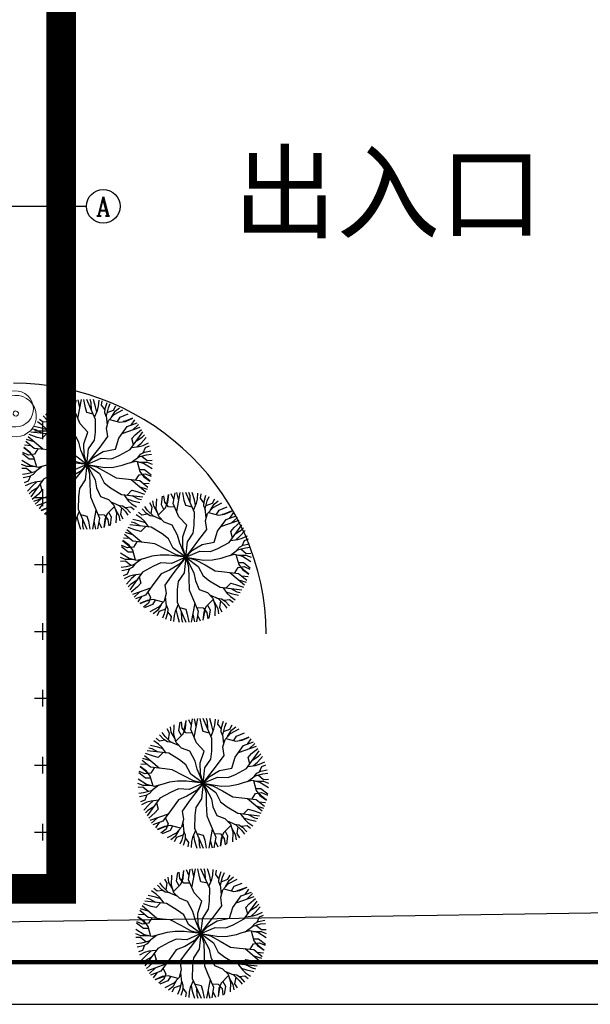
# Model space of a CAD drawing. Extents: x 499156 to 998412, y 3804642 to 7609653.
# Tile 5 of 74: x 499268 to 499295, y 3804753 to 3804800. Entities that reach past the tile are written whole.
import ezdxf
from ezdxf.enums import TextEntityAlignment as Align

# ---------------------------------------------------------------- set-up
doc = ezdxf.new("R2010")
doc.units = 0
doc.linetypes.add('DASH', pattern=[0.35, 0.25, -0.1])
doc.layers.get('0').update_dxf_attribs({"linetype": 'CONTINUOUS'})
for name, color, linetype in [('3', 3, 'CONTINUOUS'), ('AXIS', 3, 'CONTINUOUS'), ('AXIS_TEXT', 7, 'CONTINUOUS'), ('daoluzhongxian', 8, 'CONTINUOUS'), ('DOTE', 1, 'CONTINUOUS'), ('DX', 251, 'CONTINUOUS'), ('PUB_TITLE', 4, 'CONTINUOUS'), ('WALL', 2, 'CONTINUOUS'), ('用地红线', 1, 'CONTINUOUS'), ('绿地', 84, 'CONTINUOUS'), ('道路1', 4, 'CONTINUOUS')]:
    doc.layers.add(name, color=color, linetype=linetype)
doc.layers.get('DX').off()
doc.styles.add('_TCH_AXIS', font='COMPLEX', dxfattribs={"bigfont": 'GBCBIG'})
doc.styles.add('COMPLEX', font='COMPLEX')
doc.styles.get("Standard").update_dxf_attribs({"font": 'rs.shx', "bigfont": 'hztxt.shx'})
doc.styles.add('黑体', font='simhei.ttf')

# ---------------------------------------------------------------- blocks, each defined once
blk = doc.blocks.new('wrtgtg')
at = {"layer": 'PUB_TITLE'}
blk.add_lwpolyline([(-75296, -5841), (8804, -5841), (8804, 53559), (-75296, 53559)], close=True, dxfattribs=at)
at = {"layer": 'PUB_TITLE', "const_width": 100}
blk.add_lwpolyline([(-72796, -4841), (7804, -4841), (7804, 52559), (-72796, 52559)], close=True, dxfattribs=at)
blk = doc.blocks.new('WSHBDFGBCFGBFGVBN')
at = {"layer": '3', "linetype": 'Continuous', "lineweight": 0}
for points in [[(0.216, -0.405), (0.157, -0.484), (0.083, -0.546), (0, -0.594), (-0.088, -0.625), (-0.185, -0.637), (-0.278, -0.632), (-0.371, -0.607), (-0.463, -0.564), (-0.54, -0.502), (-0.604, -0.43), (-0.652, -0.347), (-0.681, -0.257), (-0.695, -0.162), (-0.689, -0.067), (-0.666, 0.027), (-0.622, 0.115), (-0.561, 0.196), (-0.486, 0.259), (-0.404, 0.306), (-0.313, 0.336), (-0.22, 0.347), (-0.124, 0.344), (-0.03, 0.319), (0.059, 0.276), (0.139, 0.214), (0.202, 0.141), (0.246, 0.058), (0.28, -0.032), (0.291, -0.125), (0.285, -0.22), (0.262, -0.315), (0.216, -0.405)], [(0.157, -0.201), (0.104, -0.271), (0.041, -0.324), (-0.03, -0.365), (-0.11, -0.392), (-0.193, -0.403), (-0.275, -0.398), (-0.355, -0.378), (-0.433, -0.339), (-0.503, -0.287), (-0.558, -0.222), (-0.6, -0.151), (-0.626, -0.071), (-0.635, 0.01), (-0.63, 0.092), (-0.61, 0.172), (-0.571, 0.251), (-0.518, 0.32), (-0.454, 0.376), (-0.382, 0.417), (-0.307, 0.443), (-0.224, 0.454), (-0.142, 0.449), (-0.059, 0.427), (0.019, 0.389), (0.088, 0.336), (0.142, 0.273), (0.183, 0.201), (0.209, 0.122), (0.222, 0.042), (0.217, -0.041), (0.196, -0.123), (0.157, -0.201)], [(-0.142, -0.116), (-0.182, -0.148), (-0.228, -0.139), (-0.26, -0.099), (-0.249, -0.05), (-0.211, -0.021), (-0.162, -0.032), (-0.133, -0.069), (-0.142, -0.116)]]:
    blk.add_lwpolyline(points, dxfattribs=at)
blk = doc.blocks.new('M_F7')
for points in [[(-215, 326.8), (-158.1, 384.2), (-140.1, 427.8), (-133.5, 489.4)], [(-170.2, 372), (-190.4, 407.4), (-181, 474)], [(-86.5, 390.5), (-135.3, 392.5), (-164.5, 428), (-171.4, 477.6)], [(-150.8, 411.4), (-143.1, 436.3), (-134.9, 489)], [(-92.9, 449.3), (-113.8, 494.3)], [(-0.8, -0.9), (-22.4, 73.3), (-24.3, 158.9), (6.8, 250.7), (-53.5, 315.3), (-98.3, 417.6), (-84.2, 500.2)], [(-71.2, 355.8), (-43.8, 503.1)], [(-55.1, 442.2), (-69, 502.5)], [(48.7, 390.5), (-1, 403), (-12.6, 440.5), (-24.3, 503.1)], [(-0.8, -0.9), (12.7, 119.2), (57.5, 188.1), (65.3, 250.7), (67.2, 348.7), (-1, 503.1)], [(33.9, 424.2), (32.2, 478.1), (24.4, 503.1)], [(76.3, 404.5), (67.2, 446.8), (49.7, 503.1)], [(59.6, 365.9), (82.8, 419.7), (90.6, 453.1), (93.9, 498.2)], [(140.6, 423.8), (113.9, 459.3), (118.8, 492.8)], [(152.1, 367.8), (139.2, 400.9), (141.2, 434.3), (156.7, 482.1)], [(159.1, 305.3), (150.9, 377.9), (166.5, 438.4), (181.1, 473.4)], [(-186.1, 290.6), (-253, 319.9), (-297.6, 363.6), (-320.6, 393.7)], [(-271, 337.5), (-262.7, 390.7), (-281.7, 422.3)], [(-220.6, 345.2), (-249.7, 396.6), (-256.2, 438.2)], [(-0.8, -0.9), (-47, 109.9), (-64.1, 170.7), (-106.3, 248.6), (-168.9, 273.6), (-211.7, 316.3), (-230.1, 376.3), (-227.1, 453.9)], [(-0.8, -0.9), (50.5, 68.5), (101.6, 134.2), (162.6, 215.2), (152.9, 282), (168.5, 340.4), (211.3, 386.3), (279.9, 422.5)], [(157.2, 402.4), (207.4, 421.7), (225.3, 454)], [(189.1, 362.5), (219.1, 413.4), (251.8, 439.8)], [(237.5, 332.3), (258, 367.5), (320.4, 392.7)], [(-288.2, 234.8), (-323.2, 281.7), (-348.3, 305.2), (-385.7, 330.6)], [(-297.9, 333.8), (-342, 328.5), (-368.6, 349.5)], [(-243.7, 315.8), (-278.8, 321.2), (-306.7, 339.6), (-340.3, 376.9)], [(-0.8, -0.9), (52.8, 54.9), (125.8, 99.4), (220.9, 118.3), (246.8, 202.9), (312.9, 292.8), (391.5, 321.9)], [(176, 348.4), (254.1, 327.9), (300.9, 334.1), (357.5, 359.2)], [(281.3, 335.2), (306.8, 341), (356.5, 360.2)], [(343.1, 303.9), (371.6, 344.6)], [(355.8, 267.7), (401.1, 309.9)], [(-315, 237.7), (-350.6, 200.9), (-389, 209.5), (-449.1, 230.7)], [(-0.8, -0.9), (-98.1, 70.8), (-135.3, 144), (-185.6, 182.1), (-269.6, 232.7), (-437.4, 250.9)], [(-351.6, 241.6), (-399.1, 267.1), (-424.7, 272.9)], [(-313.4, 268.5), (-354.5, 281.8), (-412.1, 294.8)], [(-0.8, -0.9), (110, 47.5), (192, 43.2), (250.1, 67.7), (336, 115), (435.7, 251.3)], [(272.9, 238.4), (414.3, 288.3)], [(363, 151.9), (348.9, 201.2), (375.6, 230.1), (424, 271.5)], [(-0.8, -0.9), (-75.9, 17.5), (-150.9, 58.6), (-241.9, 105), (-301, 111.5), (-412, 123.9), (-476.4, 177.4)], [(-411.7, 173.6), (-470.8, 191.7)], [(-344.9, 116.4), (-458.8, 213.9)], [(347.1, 130.2), (405.3, 137), (438.1, 147), (478.8, 166.6)], [(384.7, 181.6), (430.5, 210.1), (448.3, 229.3)], [(388.9, 135.1), (420.9, 164.1), (461, 207.4)], [(-408.4, 38.8), (-449.2, 39), (-502.2, 80.4)], [(-382.6, 120.6), (-408.8, 79.3), (-454.1, 71.7), (-500.5, 90.6)], [(-432.8, 75.3), (-450.6, 94.4), (-492.2, 127.9)], [(-391.7, -22.6), (-413, 55.4), (-441.7, 92.8), (-491.8, 129.3)], [(-436.7, 144.4), (-486.2, 148.8)], [(344.4, 13.8), (403.2, 57.1), (463.4, 73.9), (500.9, 78.7)], [(395, 51.1), (417.2, 78.7), (447.1, 93.7), (496.2, 104.2)], [(437.7, 89), (455.2, 129.9), (486.6, 142.4)], [(-0.8, -0.9), (-132.3, 14.9), (-200.5, 14.9), (-263.9, 7.6), (-322.6, -9.3), (-381, -25), (-442.1, -10.9), (-507.8, 30.4)], [(-0.8, -0.9), (138.2, -24.1), (206.4, -21.6), (274.6, -7), (321, 7.5), (379.4, 23.2), (440.6, 9.1), (506.3, -32.3)], [(390.2, 20.7), (411.4, -57.3), (440.2, -94.6), (490.3, -131.1)], [(408.9, 16.4), (468, 15.8), (507.2, 0.7)], [(427.5, 63.9), (469.3, 30.1), (506.2, 30.8)], [(-410.5, -18.2), (-469.5, -17.7), (-508.8, -2.6)], [(-429, -65.8), (-470.9, -32), (-507.8, -32.6)], [(-345.9, -15.6), (-404.7, -59), (-464.9, -75.8), (-502.5, -80.6)], [(-396.5, -53), (-418.8, -80.6), (-448.7, -95.6), (-497.8, -106.1)], [(-0.8, -0.9), (-111.5, -49.4), (-193.6, -45), (-251.7, -69.5), (-337.5, -116.9), (-437.2, -253.1)], [(-0.8, -0.9), (-54.3, -56.8), (-127.4, -101.2), (-193.2, -128.8), (-248.3, -204.7), (-314.4, -294.6), (-393, -323.7)], [(-0.8, -0.9), (-86, -109.3), (-115.2, -148.3), (-164.1, -217.1), (-154.4, -283.8), (-170, -342.2), (-212.8, -388.2), (-281.4, -424.3)], [(-0.8, -0.9), (-14.2, -121.1), (-59, -189.9), (-66.8, -252.5), (-68.7, -350.6), (-0.6, -505)], [(-0.8, -0.9), (20.8, -75.2), (22.8, -160.7), (26.1, -253), (52, -317.2), (96.8, -419.4), (82.6, -502)], [(-0.8, -0.9), (74.4, -19.4), (149.4, -60.4), (228.4, -106.9), (299.5, -113.4), (410.4, -125.7), (474.9, -179.3)], [(-0.8, -0.9), (96.6, -72.6), (133.8, -145.9), (184.1, -183.9), (268.1, -234.6), (435.9, -252.8)], [(-0.8, -0.9), (62.7, -121.5), (74.8, -184.8), (104.7, -250.5), (167.4, -275.4), (210.2, -318.1), (228.6, -378.2), (225.6, -455.7)], [(381.1, -122.5), (407.2, -81.2), (452.6, -73.6), (498.9, -92.4)], [(406.9, -40.7), (447.7, -40.8), (500.7, -82.3)], [(-439.2, -90.9), (-456.7, -131.7), (-488.1, -144.2)], [(-348.6, -132), (-406.8, -138.9), (-439.6, -148.8), (-480.3, -168.5)], [(-390.4, -136.9), (-422.5, -165.9), (-462.5, -209.3)], [(343.4, -118.3), (457.3, -215.7)], [(431.3, -77.1), (449.1, -96.3), (490.6, -129.8)], [(435.2, -146.3), (484.7, -150.7)], [(-386.3, -183.5), (-432.1, -211.9), (-449.9, -231.2)], [(-364.5, -153.8), (-350.5, -203), (-377.1, -231.9), (-425.5, -273.4)], [(313.5, -239.5), (349.1, -202.7), (387.5, -211.4), (447.5, -232.6)], [(410.2, -175.4), (469.3, -193.5)], [(-274.4, -240.3), (-415.8, -290.2)], [(-357.3, -269.6), (-402.6, -311.7)], [(-344.6, -305.8), (-373.2, -346.4)], [(-296.9, -270.9), (-274.2, -314.2), (-290.4, -357.2), (-329.9, -387.9)], [(184.5, -292.5), (251.5, -321.7), (296.1, -365.5), (319.1, -395.6)], [(286.7, -236.6), (321.7, -283.6), (346.7, -307), (384.1, -332.5)], [(311.8, -270.4), (353, -283.6), (410.5, -296.6)], [(350.1, -243.5), (397.6, -269), (423.2, -274.7)], [(-177.5, -350.3), (-255.7, -329.7), (-302.4, -336), (-359, -361.1)], [(-282.8, -337), (-308.3, -342.8), (-358, -362.1)], [(-239, -334.1), (-259.5, -369.3), (-321.9, -394.5)], [(-190.6, -364.4), (-220.6, -415.3), (-253.3, -441.7)], [(-160.6, -307.2), (-152.5, -379.8), (-168, -440.3), (-182.6, -475.3)], [(-153.6, -369.7), (-140.8, -402.8), (-142.7, -436.1), (-158.2, -483.9)], [(-61.2, -367.7), (-84.3, -421.5), (-92.1, -454.9), (-95.4, -500)], [(69.7, -357.6), (42.2, -505)], [(213.4, -328.7), (156.6, -386.1), (138.6, -429.7), (132, -491.3)], [(168.7, -373.9), (188.9, -409.2), (179.5, -475.9)], [(219.1, -347.1), (248.1, -398.5), (254.7, -440)], [(242.2, -317.7), (277.2, -323.1), (305.2, -341.5), (338.8, -378.8)], [(269.5, -339.4), (261.2, -392.5), (280.2, -424.2)], [(296.4, -335.7), (340.5, -330.4), (367, -351.3)], [(-158.7, -404.2), (-208.9, -423.6), (-226.8, -455.9)], [(-142.1, -425.6), (-115.5, -461.2), (-120.3, -494.7)], [(-77.8, -406.4), (-68.7, -448.6), (-51.2, -505)], [(-50.3, -392.4), (-0.6, -404.8), (11.1, -442.4), (22.8, -505)], [(-35.4, -426.1), (-33.7, -480), (-25.9, -505)], [(53.6, -444), (67.5, -504.3)], [(84.9, -392.4), (133.8, -394.4), (163, -429.9), (169.8, -479.4)], [(91.3, -451.1), (112.3, -496.2)], [(149.3, -413.2), (141.6, -438.2), (133.3, -490.9)]]:
    blk.add_lwpolyline(points)
at = {"width": 0.8, "flags": 9}
for tag in ['YSIZE', 'XSIZE']:
    blk.add_attdef(tag, (3.1, -3.1), '', height=0.2, dxfattribs=at)
blk = doc.blocks.new('_AXISO')
blk.add_circle((0, 0), 0.5)
at = {"layer": 'AXIS_TEXT', "style": 'COMPLEX', "width": 1.041667}
blk.add_attdef('A', text='', height=0.56, dxfattribs=at).set_placement((-0.25, -0.28), (0.25, -0.28), align=Align.FIT)
blk = doc.blocks.new('444444444444GGGGGG')
at = {"layer": 'AXIS'}
blk.add_line((775451, 528111), (779451, 528111), dxfattribs=at)
at = {"layer": 'DOTE'}
blk.add_line((743119, 528111), (779110, 528111), dxfattribs=at)
at = {"layer": 'AXIS'}
ref = blk.add_blockref('_AXISO', (779851, 528111), dxfattribs=dict(at, xscale=800, yscale=800, zscale=800))
ref.add_attrib('A', 'A', dxfattribs={"layer": 'AXIS_TEXT', "ltscale": 10, "height": 450, "style": '_TCH_AXIS', "width": 0.863198}).set_placement((779685, 527886), (780018, 527886), align=Align.FIT)
blk = doc.blocks.new('底图')
at = {"layer": '用地红线', "linetype": 'DASH', "ltscale": 7, "const_width": 0.7}
blk.add_lwpolyline([(499203.294, 3804861.515), (499203.294, 3804814.515), (499240.294, 3804814.515), (499240.294, 3804861.515), (499203.294, 3804861.515)], close=True, dxfattribs=at)
at = {"layer": '绿地', "linetype": 'Continuous'}
for p, q in [((499239.661, 3804825.388), (499240.058, 3804825.388)), ((499239.859, 3804825.19), (499239.859, 3804825.587)), ((499239.859, 3804823.602), (499239.859, 3804823.999)), ((499239.661, 3804823.801), (499240.058, 3804823.801)), ((499239.859, 3804822.015), (499239.859, 3804822.412)), ((499239.661, 3804822.213), (499240.058, 3804822.213)), ((499239.859, 3804820.427), (499239.859, 3804820.824)), ((499239.661, 3804820.626), (499240.058, 3804820.626)), ((499239.859, 3804818.84), (499239.859, 3804819.237)), ((499239.661, 3804819.038), (499240.058, 3804819.038)), ((499239.661, 3804817.451), (499240.058, 3804817.451)), ((499239.859, 3804817.252), (499239.859, 3804817.649)), ((499239.859, 3804815.665), (499239.859, 3804816.062)), ((499239.661, 3804815.863), (499240.058, 3804815.863))]:
    blk.add_line(p, q, dxfattribs=at)
at = {"layer": '道路1', "linetype": 'Continuous'}
blk.add_arc((499239.16, 3804820.515), 6, 0.5123, 90, dxfattribs=at)
at = {"linetype": 'Continuous'}
blk.add_blockref('WSHBDFGBCFGBFGVBN', (499239.414, 3804825.881), dxfattribs=at)
at = {"layer": 'WALL', "xscale": 0.001, "yscale": 0.001, "zscale": 0.001}
blk.add_blockref('444444444444GGGGGG', (498461.442, 3804302.604), dxfattribs=at)
at = {"layer": '绿地', "xscale": 0.003048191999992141, "yscale": 0.003048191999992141, "zscale": 0.003048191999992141}
for p in [(499240.907, 3804824.593), (499243.253, 3804822.387), (499243.668, 3804817.023), (499243.614, 3804813.457)]:
    blk.add_blockref('M_F7', p, dxfattribs=at)
at = {"layer": 'daoluzhongxian', "color": 0, "style": '黑体'}
blk.add_text('出入口', height=1.7963, dxfattribs=at).set_placement((499244.38, 3804830.144, -0.11))

msp = doc.modelspace()

# ---------------------------------------------------------------- linework, layer by layer
at = {"layer": '道路1', "linetype": 'Continuous'}
msp.add_line((499311.564, 3804757.76), (499161.564, 3804755.454), dxfattribs=at)

# ---------------------------------------------------------------- block references
at = {"xscale": 0.002, "yscale": 0.002, "zscale": 0.002}
msp.add_blockref('wrtgtg', (499307.001, 3804764.859), dxfattribs=at)
at = {"layer": 'DX', "linetype": 'Continuous', "xscale": 2, "yscale": 2, "zscale": 2}
msp.add_blockref('底图', (-499210.744, -3804870.374), dxfattribs=at)

doc.saveas('drawing.dxf')
